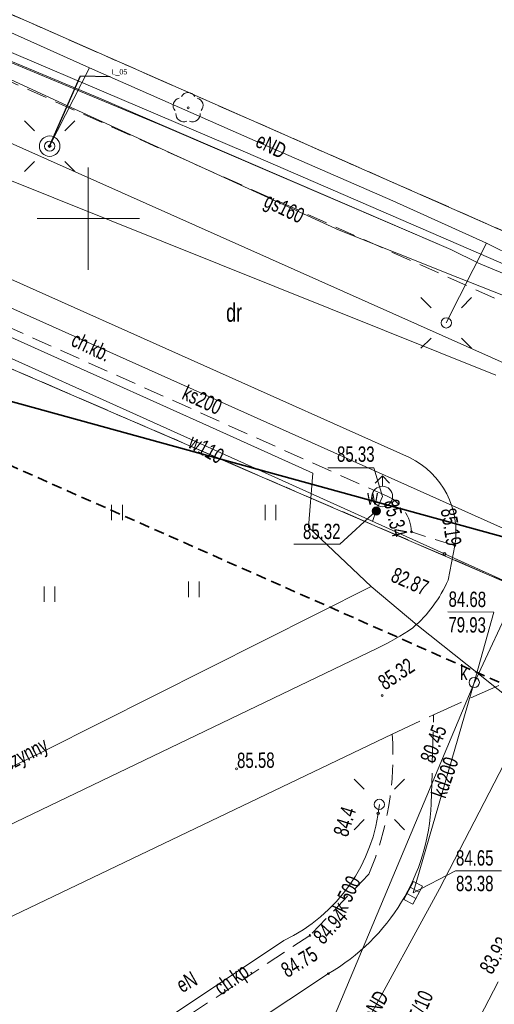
# Model space of a CAD drawing. Header units: metres. Extents: x -1013 to 1493500, y -5789517 to 1032.
# Tile 56 of 66: x 45 to 68, y -24 to 24. Entities that reach past the tile are written whole.
import ezdxf
from ezdxf.xclip import XClip

# ---------------------------------------------------------------- set-up
doc = ezdxf.new("R2010")
doc.units = ezdxf.units.M
doc.header["$MEASUREMENT"] = 0
doc.header["$XCLIPFRAME"] = 0
for name, pattern in [('2_KTCR02', [1.5, 1, -0.5]), ('2_KTJZ01', [2, 1.5, -0.5]), ('GUK', [2, 1.5, -0.5]), ('GUZ', [1, 0.5, -0.5]), ('Przerywana długa', [0.78, 0.5, -0.28])]:
    doc.linetypes.add(name, pattern=pattern)
doc.layers.add('700-L Mapa 1_100 dwg', color=7, linetype='Continuous')
doc.layers.add('711-L Wymiary opisy', color=7, linetype='Continuous')
for name, color, linetype, lineweight in [('703-L Płaszczyzny podejścia 2D3', 152, 'Continuous', 30), ('703-L Płaszczyzny podejścia 2D38', 171, 'Continuous', 35), ('708-L Opisy_ numeracja obiektów85', 1, 'Continuous', 25), ('711-L Wymiary opisy1', 7, 'Continuous', 13), ('722-L Obiekty_Latarnie_ słupy_ anteny1', 7, 'Continuous', 13), ('722-L Obiekty_Latarnie_ słupy_ anteny21', 37, 'Continuous', 5), ('ex_02_DXF_MZ_500_4_Dzialki7', 9, 'Continuous', 18), ('ex_02_DXF_MZ_500_4_K1_BDOT_T_117', 9, 'Continuous', 18), ('ex_02_DXF_MZ_500_4_Kontury3', 9, 'Continuous', 18), ('ex_02_DXF_MZ_500_4_KTCR_E_T_17', 9, 'Continuous', 18), ('ex_02_DXF_MZ_500_4_KTCR_L_17', 9, 'Continuous', 18), ('ex_02_DXF_MZ_500_4_KTJZ_L_07', 9, 'Continuous', 18), ('ex_02_DXF_MZ_500_4_KTKR_D_L_07', 9, 'Continuous', 18), ('ex_02_DXF_MZ_500_4_KTKR_L_07', 9, 'Continuous', 18), ('ex_02_DXF_MZ_500_4_Numery_uzytkow3', 9, 'Continuous', 18), ('ex_02_DXF_MZ_500_4_OBOP_T_13', 9, 'Continuous', 18), ('ex_02_DXF_MZ_500_4_Podzial_sekcyjny_krzyze7', 9, 'Continuous', 18), ('ex_02_DXF_MZ_500_4_RTPW_T_17', 9, 'Continuous', 18), ('ex_02_DXF_MZ_500_4_SUOW_L_05', 9, 'Continuous', 18), ('ex_02_DXF_MZ_500_4_SUPE_D_L_31', 9, 'Continuous', 18), ('ex_02_DXF_MZ_500_4_SUPE_E_T_31', 9, 'Continuous', 18), ('ex_02_DXF_MZ_500_4_SUPE_L_31', 9, 'Continuous', 18), ('ex_02_DXF_MZ_500_4_SUPG_E_T_27', 9, 'Continuous', 18), ('ex_02_DXF_MZ_500_4_SUPG_L_252', 9, 'Continuous', 18), ('ex_02_DXF_MZ_500_4_SUPK_D_L_434', 9, 'Continuous', 18), ('ex_02_DXF_MZ_500_4_SUPK_E_T_034', 9, 'Continuous', 18), ('ex_02_DXF_MZ_500_4_SUPK_E_T_434', 9, 'Continuous', 18), ('ex_02_DXF_MZ_500_4_SUPK_L_034', 9, 'Continuous', 18), ('ex_02_DXF_MZ_500_4_SUPK_L_434', 9, 'Continuous', 18), ('ex_02_DXF_MZ_500_4_SUPP_E_T_352', 9, 'Continuous', 18), ('ex_02_DXF_MZ_500_4_SUPT_D_L_030', 9, 'Continuous', 18), ('ex_02_DXF_MZ_500_4_SUPW_E_T_05', 9, 'Continuous', 18), ('ex_02_DXF_MZ_500_4_SUPW_L_05', 9, 'Continuous', 18), ('ex_02_DXF_MZ_500_4_SUSM_D_T_07', 9, 'Continuous', 18), ('ex_02_DXF_MZ_500_4_SUSM_D_T_37', 9, 'Continuous', 18), ('ex_02_DXF_MZ_500_4_SUSM_T_07', 9, 'Continuous', 18), ('ex_02_DXF_MZ_500_4_SUSM_T_37', 9, 'Continuous', 18), ('ex_02_DXF_MZ_500_4_SUTE_T_01', 9, 'Continuous', 18), ('ex_02_DXF_MZ_500_4_SUTG_T_052', 9, 'Continuous', 18), ('ex_02_DXF_MZ_500_4_SUTK_T_034', 9, 'Continuous', 18), ('ex_02_DXF_MZ_500_4_SUTW_T_05', 9, 'Continuous', 18), ('ex_02_DXF_MZ_500_4_SUUK_E_T_934', 9, 'Continuous', 18), ('ex_02_DXF_MZ_500_4_SUUK_T_07', 9, 'Continuous', 18), ('ex_02_DXF_MZ_500_4_SUUK_T_234', 9, 'Continuous', 18), ('ex_02_DXF_MZ_500_4_SUUW_E_T_57', 9, 'Continuous', 18), ('ex_02_DXF_MZ_500_4_SUUW_T_07', 9, 'Continuous', 18), ('ex_02_DXF_MZ_500_4_SUUW_T_77', 9, 'Continuous', 18), ('ex_02_DXF_MZ_500_4_Uzytki3', 9, 'Continuous', 18)]:
    doc.layers.add(name, color=color, linetype=linetype, lineweight=lineweight)
doc.layers.get('700-L Mapa 1_100 dwg').off()
doc.styles.add('STYL_AUTOMATYCZNY_2', font='Arial.ttf')
doc.styles.add('STYL_AUTOMATYCZNY_3', font='Arial Narrow.ttf')
doc.styles.add('STYL_AUTOMATYCZNY_4', font='Arial.ttf', dxfattribs={"width": 0.7})
doc.dimstyles.new('STYL_AUTOMATYCZNY__3', dxfattribs={"dimtxt": 0.25, "dimasz": 0.183575, "dimexe": 0.18, "dimexo": 0.04, "dimgap": 0, "dimtad": 1, "dimzin": 0, "dimdsep": 46, "dimtxsty": 'STYL_AUTOMATYCZNY_2', "dimblk": 'ARROWHEAD_8', "dimblk1": 'ARROWHEAD_8', "dimblk2": 'ARROWHEAD_8', "dimcen": 0.09, "dimclrd": 7, "dimclre": 7, "dimclrt": 7, "dimazin": 0, "dimtfac": 1, "dimtdec": 4, "dimtmove": 2, "dimatfit": 3, "dimfxl": 1, "dimtolj": 1, "dimtzin": 0, "dimarcsym": 0})
doc.dimstyles.new('STYL_AUTOMATYCZNY__4', dxfattribs={"dimtxt": 0.18, "dimasz": 0.0912, "dimexe": 0.18, "dimexo": 0.0625, "dimgap": 0, "dimtad": 0, "dimtih": 1, "dimtoh": 1, "dimdec": 4, "dimzin": 0, "dimdsep": 46, "dimcen": 0.09, "dimadec": 0, "dimazin": 0, "dimtfac": 1, "dimtdec": 4, "dimtmove": 0, "dimatfit": 3, "dimldrblk": 'ARROWHEAD_7', "dimfxl": 1, "dimtolj": 1, "dimtzin": 0, "dimarcsym": 0})

# ---------------------------------------------------------------- blocks, each defined once
blk = doc.blocks.new('*D62')
at = {"layer": '711-L Wymiary opisy1', "color": 7, "linetype": 'Continuous', "lineweight": 13, "transparency": 16777216}
for p, q in [((31.701, 9.209), (31.582, 9.143)), ((31.701, 9.209), (31.767, 9.09)), ((31.387, 8.33), (31.337, 8.457)), ((31.387, 8.33), (31.514, 8.38))]:
    blk.add_line(p, q, dxfattribs=at)
blk.add_arc((25.649, 10.872), 6.276, 336.1008, 344.6316, dxfattribs=at)
at = {"layer": '711-L Wymiary opisy1', "color": 7, "lineweight": 13, "transparency": 16777216, "insert": (31.654, 8.581), "char_height": 0.25, "attachment_point": 7, "rotation": 336.1008, "style": 'STYL_AUTOMATYCZNY_2'}
blk.add_mtext('\\A1;{\\pql;\\fArial|b0|i0|c238|p0;\\W1.000000;8,53°/15%}', dxfattribs=at)
blk = doc.blocks.new('ARROWHEAD_8')
at = {"color": 0, "linetype": 'Continuous', "lineweight": 0}
blk.add_line((0, 0), (-1, 0), dxfattribs=at)
at = {"color": 0, "linetype": 'Continuous', "lineweight": 0, "flags": 128}
blk.add_lwpolyline([(-0.525, 0.525), (0, 0), (-0.525, -0.525)], dxfattribs=at)
blk = doc.blocks.new('*D63')
at = {"layer": '711-L Wymiary opisy1', "color": 7, "linetype": 'Continuous', "lineweight": 13, "transparency": 16777216}
for p, q in [((18.152, -22.228), (18.025, -22.277)), ((18.152, -22.228), (18.201, -22.356)), ((17.692, -23.088), (17.661, -22.955)), ((17.692, -23.088), (17.825, -23.057))]:
    blk.add_line(p, q, dxfattribs=at)
blk.add_arc((12.159, -19.572), 6.556, 327.57, 336.1008, dxfattribs=at)
at = {"layer": '711-L Wymiary opisy1', "color": 7, "lineweight": 13, "transparency": 16777216, "insert": (18.03, -22.8), "char_height": 0.25, "attachment_point": 7, "rotation": 336.1008, "style": 'STYL_AUTOMATYCZNY_2'}
blk.add_mtext('\\A1;{\\pql;\\fArial|b0|i0|c238|p0;\\W1.000000;8,53°/15%}', dxfattribs=at)
blk = doc.blocks.new('ARROWHEAD_7')
at = {"color": 0, "linetype": 'Continuous', "lineweight": 0}
for p, q in [((0, 0), (-1, 0)), ((-0.25, 0), (0.25, 0)), ((0, -0.25), (0, 0.25))]:
    blk.add_line(p, q, dxfattribs=at)
blk.add_circle((0, 0), 0.25, dxfattribs=at)
blk = doc.blocks.new('Rysunek_1_4', base_point=(-51.91, -72.413))
at = {"layer": 'ex_02_DXF_MZ_500_4_Dzialki7', "color": 9, "linetype": 'Continuous', "lineweight": 18}
for p, q in [((-42.33, 44.713), (161.19, -43.067)), ((118.532, -7.999), (16.017, 37.104))]:
    blk.add_line(p, q, dxfattribs=at)
at = {"layer": 'ex_02_DXF_MZ_500_4_K1_BDOT_T_117', "color": 9, "linetype": 'Continuous', "lineweight": 18}
for p, q in [((49.232, -0.059), (49.232, 0.691)), ((49.757, -0.059), (49.757, 0.691)), ((56.732, -0.059), (56.732, 0.691)), ((57.257, -0.059), (57.257, 0.691)), ((45.928, -4.044), (45.928, -3.294)), ((46.453, -4.044), (46.453, -3.294)), ((52.982, -3.809), (52.982, -3.059)), ((53.507, -3.809), (53.507, -3.059))]:
    blk.add_line(p, q, dxfattribs=at)
at = {"layer": 'ex_02_DXF_MZ_500_4_Kontury3', "color": 9, "linetype": 'GUK', "lineweight": 18}
for p, q in [((-42.331, 44.714), (102.61, -17.792)), ((16.02, 37.103), (62.51, 16.653)), ((62.51, 16.653), (104.44, -1.797))]:
    blk.add_line(p, q, dxfattribs=at)
at = {"layer": 'ex_02_DXF_MZ_500_4_KTCR_L_17', "color": 9, "linetype": '2_KTCR02', "lineweight": 18}
for p, q in [((111.77, -8.787), (9.37, 36.973)), ((62.71, 1.113), (31.23, 15.163)), ((66.01, -1.297), (63.89, -0.627)), ((61.81, -17.347), (58.93, -20.337)), ((58.93, -20.337), (45.2, -29.387))]:
    blk.add_line(p, q, dxfattribs=at)
for centre, radius, start, end in [((61.87, -0.727), 2.023, 2.8376, 65.4496), ((48.098, -11.547), 14.889, 337.0713, 4.0041)]:
    blk.add_arc(centre, radius, start, end, dxfattribs=at)
at = {"layer": 'ex_02_DXF_MZ_500_4_KTJZ_L_07', "color": 9, "linetype": '2_KTJZ01', "lineweight": 18}
for p, q in [((64.97, -9.557), (72.89, -6.007)), ((62.95, -10.507), (64.97, -9.557)), ((64.86, -13.917), (64.97, -9.557))]:
    blk.add_line(p, q, dxfattribs=at)
at = {"layer": 'ex_02_DXF_MZ_500_4_KTKR_D_L_07', "color": 9, "linetype": 'Continuous', "lineweight": 18}
blk.add_line((65.683, -2.99), (66.01, -1.297), dxfattribs=at)
for centre, radius, start, end in [((59.641, -0.307), 6.611, 310.779, 336.0499), ((57.302, 4.351), 11.735, 294.6168, 304.5613)]:
    blk.add_arc(centre, radius, start, end, dxfattribs=at)
at = {"layer": 'ex_02_DXF_MZ_500_4_KTKR_L_07', "color": 9, "linetype": 'Continuous', "lineweight": 18}
for p, q in [((106.54, -9.377), (26.14, 26.463)), ((63.79, 3.003), (32.42, 17.033)), ((26.55, -23.457), (62.19, -6.317)), ((24.2, -29.027), (62.95, -10.507)), ((46.43, -31.037), (59.83, -22.207))]:
    blk.add_line(p, q, dxfattribs=at)
for centre, radius, start, end in [((62.05, -0.619), 4.018, 350.2782, 64.3345), ((54.784, -13.474), 10.086, 300.0216, 357.4835)]:
    blk.add_arc(centre, radius, start, end, dxfattribs=at)
at = {"layer": 'ex_02_DXF_MZ_500_4_OBOP_T_13', "color": 9, "linetype": 'Continuous', "lineweight": 18}
blk.add_circle((52.97, 20.083), 0.045, dxfattribs=at)
for centre, start, end in [((52.97, 20.458), 30.1401, 149.8599), ((52.614, 20.199), 102.1445, 221.86), ((53.327, 20.199), 318.14, 77.8555), ((52.75, 19.78), 174.1482, 293.8542), ((53.191, 19.78), 246.1458, 5.8518)]:
    blk.add_arc(centre, 0.375, start, end, dxfattribs=at)
at = {"layer": 'ex_02_DXF_MZ_500_4_Podzial_sekcyjny_krzyze7', "color": 9, "linetype": 'Continuous', "lineweight": 18}
for p, q in [((48.09, 12.173), (48.09, 17.173)), ((45.59, 14.673), (50.59, 14.673))]:
    blk.add_line(p, q, dxfattribs=at)
at = {"layer": 'ex_02_DXF_MZ_500_4_RTPW_T_17', "color": 9, "linetype": 'Continuous', "lineweight": 18}
for centre in [(63.89, -0.627), (66.01, -1.297), (62.46, -8.627), (55.337, -12.204), (58.93, -20.337), (59.83, -22.207)]:
    blk.add_circle(centre, 0.045, dxfattribs=at)
at = {"layer": 'ex_02_DXF_MZ_500_4_SUOW_L_05', "color": 9, "linetype": 'Continuous', "lineweight": 18}
blk.add_line((65.503, -1.696), (74.621, -5.803), dxfattribs=at)
at = {"layer": 'ex_02_DXF_MZ_500_4_SUPE_D_L_31', "color": 9, "linetype": 'Continuous', "lineweight": 18}
for p, q in [((41.745, 24.914), (48.156, 22.039)), ((48.156, 22.039), (46.202, 18.215)), ((48.156, 22.039), (55.991, 18.583)), ((55.991, 18.583), (62.972, 15.552)), ((62.972, 15.552), (67.567, 13.484)), ((67.567, 13.484), (65.595, 9.58)), ((67.567, 13.484), (69.454, 12.538)), ((48.842, 6.852), (38.87, 11.312)), ((54.34, 4.381), (48.842, 6.852)), ((59.066, 2.244), (54.34, 4.381)), ((58.864, -0.398), (59.066, 2.244)), ((61.915, -3.297), (58.864, -0.398)), ((61.915, -3.297), (45.99, -11.3)), ((64.158, -5.171), (61.915, -3.297)), ((67.246, -7.62), (64.158, -5.171)), ((71.46, -10.98), (67.246, -7.62)), ((45.99, -11.3), (34.379, -16.962)), ((68.416, -11.952), (65.269, -18.065)), ((65.269, -18.065), (61.29, -25.333))]:
    blk.add_line(p, q, dxfattribs=at)
at = {"layer": 'ex_02_DXF_MZ_500_4_SUPE_L_31', "color": 9, "linetype": 'Continuous', "lineweight": 18}
blk.add_line((57.65, -20.587), (50.34, -25.457), dxfattribs=at)
blk.add_arc((54.129, -13.15), 8.229, 295.3339, 354.5088, dxfattribs=at)
at = {"layer": 'ex_02_DXF_MZ_500_4_SUPG_L_252', "color": 9, "linetype": 'Continuous', "lineweight": 18}
for p, q in [((47.04, 20.193), (28, 28.953)), ((60.35, 14.113), (47.04, 20.193)), ((66.16, 11.793), (60.35, 14.113)), ((70.84, 9.953), (66.16, 11.793)), ((64.54, -29.447), (68.13, -22.607))]:
    blk.add_line(p, q, dxfattribs=at)
at = {"layer": 'ex_02_DXF_MZ_500_4_SUPK_D_L_434', "color": 9, "linetype": 'Continuous', "lineweight": 18}
for p, q in [((25.81, 23.943), (68.023, 7.027)), ((66.947, -8.052), (72.997, 5.002)), ((59.473, -25.806), (66.947, -8.052))]:
    blk.add_line(p, q, dxfattribs=at)
at = {"layer": 'ex_02_DXF_MZ_500_4_SUPK_L_034', "color": 9, "linetype": 'Continuous', "lineweight": 18}
blk.add_line((63.97, -18.257), (66.96, -7.987), dxfattribs=at)
at = {"layer": 'ex_02_DXF_MZ_500_4_SUPK_L_434', "color": 9, "linetype": 'Continuous', "lineweight": 18}
blk.add_line((92.33, -11.167), (41.33, 11.643), dxfattribs=at)
at = {"layer": 'ex_02_DXF_MZ_500_4_SUPT_D_L_030', "color": 9, "linetype": 'Continuous', "lineweight": 18}
for p, q in [((48.646, 20.552), (40.191, 24.083)), ((41.371, 24.051), (55.775, 17.922)), ((40.773, 23.777), (51.736, 19.214)), ((65.819, 13.162), (48.646, 20.552)), ((51.736, 19.214), (65.819, 13.162)), ((55.775, 17.922), (67.161, 12.982)), ((67.164, 12.502), (65.819, 13.162)), ((65.819, 13.162), (67.164, 12.502)), ((67.161, 12.982), (83.26, 6.104)), ((79.22, 7.476), (67.164, 12.502)), ((67.164, 12.502), (71.628, 10.633))]:
    blk.add_line(p, q, dxfattribs=at)
at = {"layer": 'ex_02_DXF_MZ_500_4_SUPW_L_05', "color": 9, "linetype": 'Continuous', "lineweight": 18}
for p, q in [((17.18, 20.073), (56.56, 2.333)), ((56.56, 2.333), (76.171, -6.501)), ((62.47, 1.103), (62.17, 0.393)), ((62.17, 0.393), (61.994, -0.115))]:
    blk.add_line(p, q, dxfattribs=at)
at = {"layer": 'ex_02_DXF_MZ_500_4_SUSM_D_T_07', "color": 9, "linetype": 'Continuous', "lineweight": 18}
for p, q in [((45.46, 18.957), (44.965, 19.452)), ((46.945, 18.957), (47.44, 19.452)), ((45.46, 17.472), (44.965, 16.977)), ((46.945, 17.472), (47.44, 16.977)), ((64.852, 10.323), (64.357, 10.818)), ((66.337, 10.323), (66.832, 10.818)), ((64.852, 8.838), (64.357, 8.343)), ((66.337, 8.838), (66.832, 8.343))]:
    blk.add_line(p, q, dxfattribs=at)
at = {"layer": 'ex_02_DXF_MZ_500_4_SUSM_D_T_37', "color": 9, "linetype": 'Continuous', "lineweight": 18}
for centre in [(46.202, 18.215), (65.595, 9.58)]:
    blk.add_circle(centre, 0.25, dxfattribs=at)
at = {"layer": 'ex_02_DXF_MZ_500_4_SUSM_T_07', "color": 9, "linetype": 'Continuous', "lineweight": 18}
for p, q in [((61.578, -13.195), (61.083, -12.7)), ((63.063, -13.195), (63.558, -12.7)), ((61.578, -14.68), (61.083, -15.175)), ((63.063, -14.68), (63.558, -15.175))]:
    blk.add_line(p, q, dxfattribs=at)
at = {"layer": 'ex_02_DXF_MZ_500_4_SUSM_T_37', "color": 9, "linetype": 'Continuous', "lineweight": 18}
blk.add_circle((62.32, -13.937), 0.25, dxfattribs=at)
at = {"layer": 'ex_02_DXF_MZ_500_4_SUTE_T_01', "color": 9, "linetype": 'Continuous', "lineweight": 18}
blk.add_circle((62.266, -14.374), 0.0625, dxfattribs=at)
at = {"layer": 'ex_02_DXF_MZ_500_4_SUTK_T_034', "color": 9, "linetype": 'Continuous', "lineweight": 18}
for p, q in [((65.668, -4.533), (67.921, -4.557)), ((66.96, -7.987), (67.921, -4.557)), ((63.97, -18.257), (66.037, -17.177)), ((66.037, -17.177), (68.29, -17.177))]:
    blk.add_line(p, q, dxfattribs=at)
at = {"layer": 'ex_02_DXF_MZ_500_4_SUTW_T_05', "color": 9, "linetype": 'Continuous', "lineweight": 18}
for p, q in [((59.801, 2.506), (62.054, 2.506)), ((62.47, 1.103), (62.054, 2.506)), ((62.17, 0.393), (60.388, -1.229)), ((58.136, -1.229), (60.388, -1.229))]:
    blk.add_line(p, q, dxfattribs=at)
blk.add_circle((65.503, -1.696), 0.0625, dxfattribs=at)
at = {"layer": 'ex_02_DXF_MZ_500_4_SUUK_T_07', "color": 9, "linetype": 'Continuous', "lineweight": 18}
for p, q in [((63.512, -18.577), (63.989, -17.698)), ((63.989, -17.698), (64.429, -17.937)), ((63.834, -17.984), (64.273, -18.223)), ((64.429, -17.937), (63.951, -18.816)), ((63.951, -18.816), (63.512, -18.577)), ((63.667, -18.291), (64.106, -18.53))]:
    blk.add_line(p, q, dxfattribs=at)
at = {"layer": 'ex_02_DXF_MZ_500_4_SUUK_T_234', "color": 9, "linetype": 'Continuous', "lineweight": 18}
blk.add_circle((66.96, -7.987), 0.25, dxfattribs=at)
at = {"layer": 'ex_02_DXF_MZ_500_4_SUUW_T_07', "color": 9, "linetype": 'Continuous', "lineweight": 18}
for p, q in [((62.47, 2.103), (62.117, 1.749)), ((62.47, 2.103), (62.824, 1.749)), ((62.47, 1.603), (62.47, 2.103))]:
    blk.add_line(p, q, dxfattribs=at)
blk.add_circle((62.47, 1.103), 0.5, dxfattribs=at)
at = {"layer": 'ex_02_DXF_MZ_500_4_SUUW_T_77', "color": 9, "linetype": 'Continuous', "lineweight": 18}
for radius in [0.2, 0.175, 0.15, 0.125, 0.1, 0.075, 0.05, 0.025, 0.00715]:
    blk.add_circle((62.17, 0.393), radius, dxfattribs=at)
at = {"layer": 'ex_02_DXF_MZ_500_4_Uzytki3', "color": 9, "linetype": 'GUZ', "lineweight": 18}
for p, q in [((-42.331, 44.714), (102.61, -17.792)), ((16.017, 37.104), (62.515, 16.649)), ((62.515, 16.649), (104.438, -1.798))]:
    blk.add_line(p, q, dxfattribs=at)
at = {"layer": 'ex_02_DXF_MZ_500_4_KTCR_E_T_17', "color": 9, "linetype": 'Continuous', "lineweight": 18, "char_height": 0.75, "attachment_point": 4, "style": 'STYL_AUTOMATYCZNY_4'}
for s, insert, rotation in [('\\A1;{\\pql;\\fArial|b0|i0|c238|p0;\\W0.700000;ch.kb.}', (47.348, 8.826), 335.034), ('\\A1;{\\pql;\\fArial|b0|i0|c238|p0;\\W0.700000;ch.kp.}', (54.433, -23.077), 35.0737)]:
    blk.add_mtext(s, dxfattribs=dict(at, insert=insert, rotation=rotation))
at = {"layer": 'ex_02_DXF_MZ_500_4_Numery_uzytkow3', "color": 9, "linetype": 'Continuous', "lineweight": 18, "insert": (54.828, 10.537), "char_height": 0.9, "attachment_point": 1, "style": 'STYL_AUTOMATYCZNY_4'}
blk.add_mtext('\\A1;{\\pql;\\fArial|b0|i0|c238|p0;\\W0.700000;dr}', dxfattribs=at)
at = {"layer": 'ex_02_DXF_MZ_500_4_RTPW_T_17', "color": 9, "linetype": 'Continuous', "lineweight": 18, "char_height": 0.75, "style": 'STYL_AUTOMATYCZNY_4'}
for s, insert, attachment_point, rotation in [('\\A1;{\\pql;\\fArial|b0|i0|c238|p0;\\W0.700000;85.34}', (62.513, 0.836), 7, 284.3958), ('\\A1;{\\pql;\\fArial|b0|i0|c238|p0;\\W0.700000;85.19}', (65.306, 0.461), 7, 279.3295), ('\\A1;{\\pql;\\fArial|b0|i0|c238|p0;\\W0.700000;85.32}', (62.596, -8.395), 7, 33.6187), ('\\A1;{\\pql;\\fArial|b0|i0|c238|p0;\\W0.700000;85.58}', (55.367, -12.173), 7, 0.4031), ('\\A1;{\\pql;\\fArial|b0|i0|c238|p0;\\W0.700000;84.94}', (59.023, -20.318), 1, 47.4896), ('\\A1;{\\pql;\\fArial|b0|i0|c238|p0;\\W0.700000;84.75}', (57.426, -21.79), 1, 31.3287)]:
    blk.add_mtext(s, dxfattribs=dict(at, insert=insert, attachment_point=attachment_point, rotation=rotation))
at = {"layer": 'ex_02_DXF_MZ_500_4_SUPE_E_T_31', "color": 9, "linetype": 'Continuous', "lineweight": 18, "char_height": 0.75, "style": 'STYL_AUTOMATYCZNY_4'}
for s, insert, attachment_point, rotation in [('\\A1;{\\pql;\\fArial|b0|i0|c238|p0;\\W0.700000;eND}', (56.372, 18.558), 4, 333.8327), ('\\A1;{\\pql;\\fArial|b0|i0|c238|p0;\\W0.700000;eND nieczynny}', (41.686, -13.296), 4, 26.9733), ('\\A1;{\\pql;\\fArial|b0|i0|c238|p0;\\W0.700000;eN}', (52.681, -23.174), 7, 29.2488), ('\\A1;{\\pql;\\fArial|b0|i0|c238|p0;\\W0.700000;4eND}', (61.547, -24.765), 4, 59.8732)]:
    blk.add_mtext(s, dxfattribs=dict(at, insert=insert, attachment_point=attachment_point, rotation=rotation))
at = {"layer": 'ex_02_DXF_MZ_500_4_SUPG_E_T_27', "color": 9, "linetype": 'Continuous', "lineweight": 18, "insert": (56.518, 15.089), "char_height": 0.75, "attachment_point": 7, "rotation": 334.1336, "style": 'STYL_AUTOMATYCZNY_4'}
blk.add_mtext('\\A1;{\\pql;\\fArial|b0|i0|c238|p0;\\W0.700000;gs160}', dxfattribs=at)
at = {"layer": 'ex_02_DXF_MZ_500_4_SUPK_E_T_034', "color": 9, "linetype": 'Continuous', "lineweight": 18, "insert": (64.841, -13.438), "char_height": 0.75, "attachment_point": 1, "rotation": 70.7693, "style": 'STYL_AUTOMATYCZNY_4'}
blk.add_mtext('\\A1;{\\pql;\\fArial|b0|i0|c238|p0;\\W0.700000;kd200}', dxfattribs=at)
at = {"layer": 'ex_02_DXF_MZ_500_4_SUPK_E_T_434', "color": 9, "linetype": 'Continuous', "lineweight": 18, "char_height": 0.75, "style": 'STYL_AUTOMATYCZNY_4'}
for s, insert, attachment_point, rotation in [('\\A1;{\\pql;\\fArial|b0|i0|c238|p0;\\W0.700000;ks200}', (52.613, 5.874), 7, 335.556), ('\\A1;{\\pql;\\fArial|b0|i0|c238|p0;\\W0.700000;k 500}', (60.341, -19.137), 4, 64.6931)]:
    blk.add_mtext(s, dxfattribs=dict(at, insert=insert, attachment_point=attachment_point, rotation=rotation))
at = {"layer": 'ex_02_DXF_MZ_500_4_SUPP_E_T_352', "color": 9, "linetype": 'Continuous', "lineweight": 18, "insert": (63.413, -25.861), "char_height": 0.75, "attachment_point": 4, "rotation": 65.8978, "style": 'STYL_AUTOMATYCZNY_4'}
blk.add_mtext('\\A1;{\\pql;\\fArial|b0|i0|c238|p0;\\W0.700000;G 545/10}', dxfattribs=at)
at = {"layer": 'ex_02_DXF_MZ_500_4_SUPW_E_T_05', "color": 9, "linetype": 'Continuous', "lineweight": 18, "insert": (52.91, 3.522), "char_height": 0.75, "attachment_point": 7, "rotation": 330.4612, "style": 'STYL_AUTOMATYCZNY_4'}
blk.add_mtext('\\A1;{\\pql;\\fArial|b0|i0|c238|p0;\\W0.700000;w110}', dxfattribs=at)
at = {"layer": 'ex_02_DXF_MZ_500_4_SUTE_T_01', "color": 9, "linetype": 'Continuous', "lineweight": 18, "insert": (60.775, -15.574), "char_height": 0.75, "attachment_point": 7, "rotation": 72.4744, "style": 'STYL_AUTOMATYCZNY_4'}
blk.add_mtext('\\A1;{\\pql;\\fArial|b0|i0|c238|p0;\\W0.700000;84.4}', dxfattribs=at)
at = {"layer": 'ex_02_DXF_MZ_500_4_SUTG_T_052', "color": 9, "linetype": 'Continuous', "lineweight": 18, "insert": (67.828, -22.297), "char_height": 0.75, "attachment_point": 7, "rotation": 59.4, "style": 'STYL_AUTOMATYCZNY_4'}
blk.add_mtext('\\A1;{\\pql;\\fArial|b0|i0|c238|p0;\\W0.700000;83.93}', dxfattribs=at)
at = {"layer": 'ex_02_DXF_MZ_500_4_SUTK_T_034', "color": 9, "linetype": 'Continuous', "lineweight": 18, "char_height": 0.75, "style": 'STYL_AUTOMATYCZNY_4'}
for s, insert, attachment_point, rotation in [('\\A1;{\\pql;\\fArial|b0|i0|c238|p0;\\W0.700000;84.68}', (65.708, -3.534), 1, 359.403), ('\\A1;{\\pql;\\fArial|b0|i0|c238|p0;\\W0.700000;79.93}', (65.7, -4.784), 1, 359.403), ('\\A1;{\\pql;\\fArial|b0|i0|c238|p0;\\W0.700000;80.45}', (64.651, -11.845), 4, 69.8431)]:
    blk.add_mtext(s, dxfattribs=dict(at, insert=insert, attachment_point=attachment_point, rotation=rotation))
at = {"layer": 'ex_02_DXF_MZ_500_4_SUTK_T_034', "color": 9, "linetype": 'Continuous', "lineweight": 18, "char_height": 0.75, "attachment_point": 1, "style": 'STYL_AUTOMATYCZNY_4'}
for s, insert in [('\\A1;{\\pql;\\fArial|b0|i0|c238|p0;\\W0.700000;84.65}', (66.067, -16.177)), ('\\A1;{\\pql;\\fArial|b0|i0|c238|p0;\\W0.700000;83.38}', (66.067, -17.427))]:
    blk.add_mtext(s, dxfattribs=dict(at, insert=insert))
at = {"layer": 'ex_02_DXF_MZ_500_4_SUTW_T_05', "color": 9, "linetype": 'Continuous', "lineweight": 18, "char_height": 0.75, "style": 'STYL_AUTOMATYCZNY_4'}
for s, insert, attachment_point in [('\\A1;{\\pql;\\fArial|b0|i0|c238|p0;\\W0.700000;85.33}', (60.252, 2.786), 7), ('\\A1;{\\pql;\\fArial|b0|i0|c238|p0;\\W0.700000;85.32}', (58.587, -0.229), 1)]:
    blk.add_mtext(s, dxfattribs=dict(at, insert=insert, attachment_point=attachment_point))
at = {"layer": 'ex_02_DXF_MZ_500_4_SUTW_T_05', "color": 9, "linetype": 'Continuous', "lineweight": 18, "insert": (63.129, -2.332), "char_height": 0.75, "attachment_point": 1, "rotation": 336.3557, "style": 'STYL_AUTOMATYCZNY_4'}
blk.add_mtext('\\A1;{\\pql;\\fArial|b0|i0|c238|p0;\\W0.700000;82.87}', dxfattribs=at)
at = {"layer": 'ex_02_DXF_MZ_500_4_SUUK_E_T_934', "color": 9, "linetype": 'Continuous', "lineweight": 18, "insert": (66.267, -7.865), "char_height": 0.75, "attachment_point": 7, "style": 'STYL_AUTOMATYCZNY_4'}
blk.add_mtext('\\A1;{\\pql;\\fArial|b0|i0|c238|p0;\\W0.700000;k}', dxfattribs=at)
at = {"layer": 'ex_02_DXF_MZ_500_4_SUUW_E_T_57', "color": 9, "linetype": 'Continuous', "lineweight": 18, "insert": (61.728, 0.696), "char_height": 0.75, "attachment_point": 7, "style": 'STYL_AUTOMATYCZNY_4'}
blk.add_mtext('\\A1;{\\pql;\\fArial|b0|i0|c238|p0;\\W0.700000;w}', dxfattribs=at)

msp = doc.modelspace()

# ---------------------------------------------------------------- linework, layer by layer
at = {"layer": '703-L Płaszczyzny podejścia 2D3', "color": 152, "linetype": 'Continuous', "lineweight": 30}
msp.add_circle((8.2273, 10.355), 1021.6593, dxfattribs=at)
at = {"layer": '703-L Płaszczyzny podejścia 2D38', "color": 171, "linetype": 'Przerywana długa', "lineweight": 35}
msp.add_line((25.6493, 10.8724), (381.2963, -146.7226), dxfattribs=at)
at = {"layer": '703-L Płaszczyzny podejścia 2D38', "color": 171, "linetype": 'Continuous', "lineweight": 35}
msp.add_line((25.6493, 10.8724), (404.9356, -93.3756), dxfattribs=at)
at = {"layer": '722-L Obiekty_Latarnie_ słupy_ anteny1', "color": 7, "linetype": 'Continuous', "lineweight": 13, "flags": 128}
msp.add_lwpolyline([(46.2023, 18.1439), (46.273, 18.2146), (46.2023, 18.2853), (46.1316, 18.2146)], close=True, dxfattribs=at)
at = {"layer": '722-L Obiekty_Latarnie_ słupy_ anteny21', "color": 37, "linetype": 'Continuous', "lineweight": 5, "flags": 128}
msp.add_lwpolyline([(46.7023, 18.2146, 1), (45.7023, 18.2146, 1)], format="xyb", close=True, dxfattribs=at)

# ---------------------------------------------------------------- block references
at = {"layer": '700-L Mapa 1_100 dwg', "color": 52, "linetype": 'Continuous', "lineweight": 25}
ref = msp.add_blockref('Rysunek_1_4', (-51.9097, -72.4133), dxfattribs=at)
XClip(ref).set_block_clipping_path([(-454.4097296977, -337.82710067), (350.5902703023, 193.0005136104)])

# ---------------------------------------------------------------- texts
at = {"layer": '708-L Opisy_ numeracja obiektów85', "color": 1, "linetype": 'Continuous', "lineweight": 25, "insert": (49.2331, 21.6472), "char_height": 0.25, "attachment_point": 7, "style": 'STYL_AUTOMATYCZNY_3'}
msp.add_mtext('\\A1;{\\pql;\\fArial Narrow|b0|i0|c238|p0;\\W1.000000;L_05}', dxfattribs=at)

# ---------------------------------------------------------------- dimensions: what is measured, and where the dimension line sits
at = {"layer": '711-L Wymiary opisy', "color": 7, "linetype": 'Continuous', "lineweight": 13}
for base, center, p1, p2, picture, middle in [((31.5604, 8.7637), (25.6493, 10.8724), (84.1511, -5.2069), (381.2963, -146.7226), '*D62', (32.4306, 8.3736)), ((17.9382, -22.6668), (12.1585, -19.5724), (367.8056, -177.1675), (63.368, -52.1085), '*D63', (18.8064, -23.007))]:
    dim = msp.add_angular_dim_3p(base=base, center=center, p1=p1, p2=p2, text='8,53°/15%', dimstyle='STYL_AUTOMATYCZNY__3', dxfattribs=at)
    dim.commit()
    dim.dimension.update_dxf_attribs({"geometry": picture, "text_midpoint": middle, "dimtype": 165, "text_rotation": 336.10081})

# ---------------------------------------------------------------- leaders
at = {"layer": '708-L Opisy_ numeracja obiektów85', "color": 1, "linetype": 'Continuous', "lineweight": 25, "annotation_type": 0, "has_hookline": 1, "hookline_direction": 0, "text_width": 0.6047}
msp.add_leader([(46.2023, 18.2146), (47.7104, 21.6472), (49.1611, 21.6104)], dimstyle='STYL_AUTOMATYCZNY__4', dxfattribs=at)

doc.saveas('drawing.dxf')
